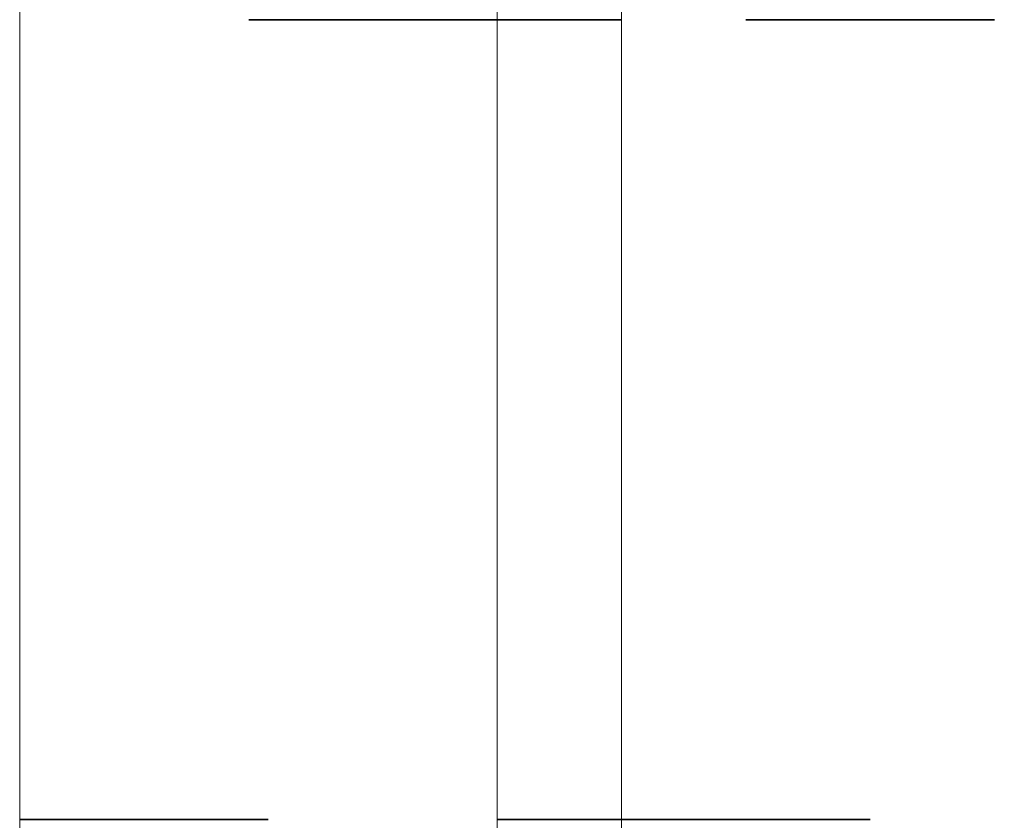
# Model space of a CAD drawing. Header units: metres. Extents: x -16.9 to 14.1, y -9.7 to 11.
# Tile 209 of 256: x -9.02 to -8.624, y 0.169 to 0.492. Entities that reach past the tile are written whole.
import ezdxf

# ---------------------------------------------------------------- set-up
doc = ezdxf.new("R2010")
doc.units = ezdxf.units.M
doc.linetypes.add('Tiret', pattern=[0.00635, 0.003175, -0.003175])
doc.layers.add('S-BEAM', color=12, linetype='Continuous', lineweight=18)
doc.layers.add('S-BEAM-HDLN', color=1, linetype='Tiret', lineweight=18)

msp = doc.modelspace()

# ---------------------------------------------------------------- linework, layer by layer
at = {"layer": 'S-BEAM'}
for p, q in [((-9.02029, 3.16302), (-9.02029, -3.3413)), ((-8.82817, 1.2069), (-8.82817, -0.19398)), ((-8.77817, 1.2069), (-8.77817, -0.19398))]:
    msp.add_line(p, q, dxfattribs=at)
at = {"layer": 'S-BEAM', "color": 1, "linetype": 'Tiret', "lineweight": 35}
for p, q in [((-8.82817, 0.49153), (-9.02029, 0.49153)), ((-8.22817, 0.49153), (-8.77817, 0.49153)), ((-9.02029, 0.16985), (-8.82817, 0.16985)), ((-8.77817, 0.16985), (-8.22817, 0.16985))]:
    msp.add_line(p, q, dxfattribs=at)
at = {"layer": 'S-BEAM-HDLN', "lineweight": 35}
for p, q in [((-8.77822, 0.49153), (-8.82812, 0.49153)), ((-8.82812, 0.16985), (-8.77822, 0.16985))]:
    msp.add_line(p, q, dxfattribs=at)

doc.saveas('drawing.dxf')
